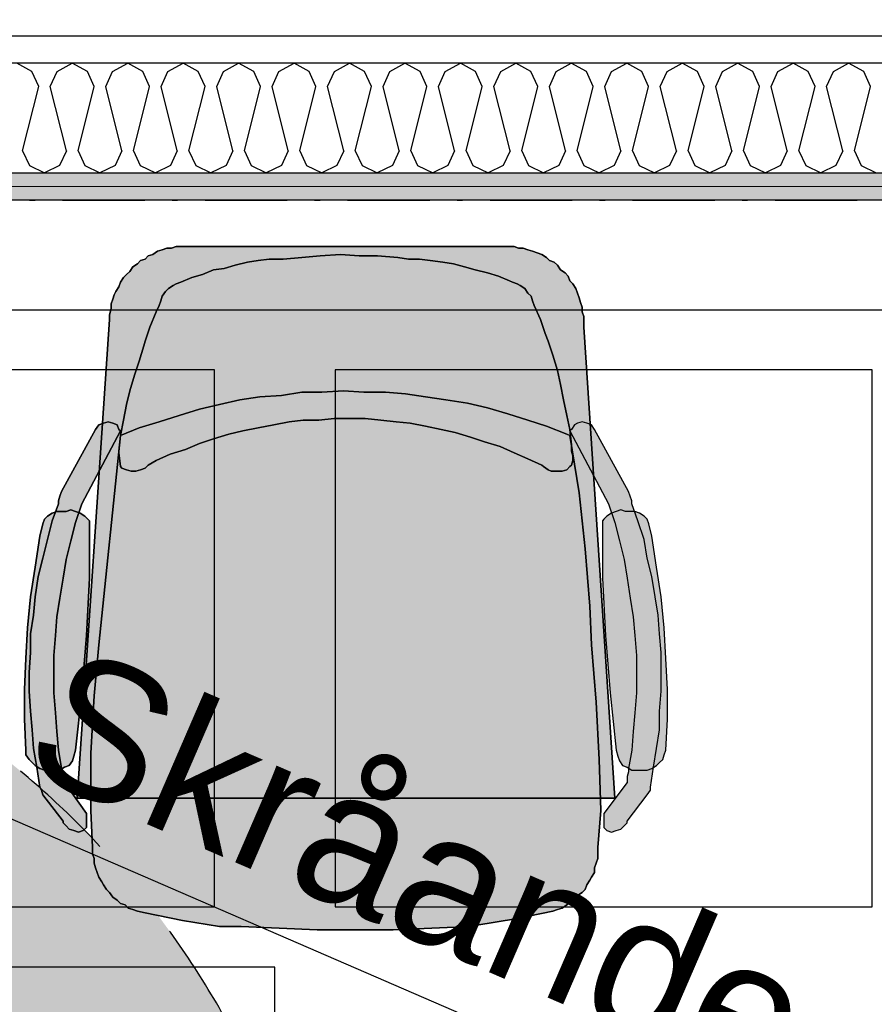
# Model space of a CAD drawing. Header units: millimetres. Extents: x -173281 to 144469, y -85977 to 83288.
# Tile 140 of 256: x -63761 to -62981, y -40526 to -39627. Entities that reach past the tile are written whole.
import ezdxf
from ezdxf.enums import TextEntityAlignment as Align

# ---------------------------------------------------------------- set-up
doc = ezdxf.new("R2010")
doc.units = ezdxf.units.MM
doc.header["$LTSCALE"] = 0.5
doc.header["$MEASUREMENT"] = 0
for name, pattern in [('Over snittplan', [260, 150, -50, 10, -50]), ('PLINE', [0]), ('Stipling', [400, 200, -200])]:
    doc.linetypes.add(name, pattern=pattern)
for name, color, linetype in [('00 Møblering fra Hellevang Kontorsystermer AS(Nye konstruksjoner)', 7, 'Continuous'), ('242- Ikke-bærende innervegger (Skravur)(Nye konstruksjoner)', 7, 'Continuous'), ('242- Ikke-bærende innervegger(Nye konstruksjoner)', 7, 'Continuous'), ('255- Gulvoverflate(Nye konstruksjoner)', 7, 'Continuous'), ('256- Faste himlinger og overflatebehandling(Nye konstruksjoner)', 7, 'Continuous'), ('279- Annet fast inventar(Nye konstruksjoner)', 7, 'Continuous'), ('862- M___Nettoareal(Nye konstruksjoner)', 7, 'Continuous'), ('862- M___Nettoareal(Polylinje)(Nye konstruksjoner)', 7, 'Continuous'), ('862- M___Nettoareal(Tekst)(Nye konstruksjoner)', 7, 'Continuous')]:
    doc.layers.add(name, color=color, linetype=linetype)
doc.layers.add('236- Innvendig kledning og overflate(Nye konstruksjoner)', color=7, linetype='Continuous', lineweight=0)
doc.styles.add('GENERATED_STYLE_1', font='arial.ttf')
doc.linetypes.add('Lydfuge betonggolv', pattern='A,0,[5,A-2607.111 Plan 1. etasje1.Shx,S=3.968254,R=0,X=0,Y=-3.46945e-18],-600,0', length=600)
pattern_1 = [(180, (0, 0), (0, 86.60254), [0, -50]), (180, (-25, -43.3), (0, 86.60254), [0, -50])]

# ---------------------------------------------------------------- blocks, each defined once
blk = doc.blocks.new('Rektor_A-128_12', base_point=(-63439.81, -42454.06))
at = {"layer": '862- M___Nettoareal(Polylinje)(Nye konstruksjoner)', "linetype": 'PLINE', "flags": 128}
blk.add_lwpolyline([(-60435.66, -41799.43), (-60435.66, -39791.93), (-65073.16, -39791.93), (-65073.16, -43699.43), (-63428.16, -43699.43), (-63428.16, -41936.93), (-63278.16, -41936.93), (-63278.16, -43699.43), (-61485.66, -43699.43), (-61485.66, -41799.43)], close=True, dxfattribs=at)
at = {"layer": '862- M___Nettoareal(Tekst)(Nye konstruksjoner)', "style": 'GENERATED_STYLE_1'}
for tag, height, p in [('DUMMY_862', 150, (-63557.67, -41147.4)), ('ROOM_NAME', 150, (-63557.67, -41787.58)), ('DUMMY_861', 100, (-63714.81, -41387.34)), ('ROOM_NUMBER', 100, (-63714.81, -41776.15)), ('DUMMY_863', 100, (-63321.95, -41753.3))]:
    blk.add_attdef(tag, text='', height=height, rotation=90, dxfattribs=at).set_placement(p, align=Align.TOP_LEFT)
blk = doc.blocks.new('*X267')
at = {"layer": '242- Ikke-bærende innervegger (Skravur)(Nye konstruksjoner)', "linetype": 'PLINE'}
for p, q in [((-63749.82, -39674.64), (-63763.63, -39666.93)), ((-63743.65, -39688.18), (-63749.82, -39674.64)), ((-63733.03, -39688.18), (-63726.86, -39674.64)), ((-63726.86, -39674.64), (-63713.05, -39666.93)), ((-63699.23, -39674.64), (-63713.05, -39666.93)), ((-63693.07, -39688.18), (-63699.23, -39674.64)), ((-63682.44, -39688.18), (-63676.28, -39674.64)), ((-63676.28, -39674.64), (-63662.46, -39666.93)), ((-63648.65, -39674.64), (-63662.46, -39666.93)), ((-63642.48, -39688.18), (-63648.65, -39674.64)), ((-63631.85, -39688.18), (-63625.69, -39674.64)), ((-63625.69, -39674.64), (-63611.88, -39666.93)), ((-63598.06, -39674.64), (-63611.88, -39666.93)), ((-63591.9, -39688.18), (-63598.06, -39674.64)), ((-63581.27, -39688.18), (-63575.1, -39674.64)), ((-63575.1, -39674.64), (-63561.29, -39666.93)), ((-63547.47, -39674.64), (-63561.29, -39666.93)), ((-63541.31, -39688.18), (-63547.47, -39674.64)), ((-63530.68, -39688.18), (-63524.52, -39674.64)), ((-63524.52, -39674.64), (-63510.7, -39666.93)), ((-63496.89, -39674.64), (-63510.7, -39666.93)), ((-63490.72, -39688.18), (-63496.89, -39674.64)), ((-63480.1, -39688.18), (-63473.93, -39674.64)), ((-63473.93, -39674.64), (-63460.12, -39666.93)), ((-63446.3, -39674.64), (-63460.12, -39666.93)), ((-63440.14, -39688.18), (-63446.3, -39674.64)), ((-63429.51, -39688.18), (-63423.35, -39674.64)), ((-63423.35, -39674.64), (-63409.53, -39666.93)), ((-63395.72, -39674.64), (-63409.53, -39666.93)), ((-63389.55, -39688.18), (-63395.72, -39674.64)), ((-63378.92, -39688.18), (-63372.76, -39674.64)), ((-63372.76, -39674.64), (-63358.95, -39666.93)), ((-63345.13, -39674.64), (-63358.95, -39666.93)), ((-63338.97, -39688.18), (-63345.13, -39674.64)), ((-63328.34, -39688.18), (-63322.17, -39674.64)), ((-63322.17, -39674.64), (-63308.36, -39666.93)), ((-63294.54, -39674.64), (-63308.36, -39666.93)), ((-63288.38, -39688.18), (-63294.54, -39674.64)), ((-63277.75, -39688.18), (-63271.59, -39674.64)), ((-63271.59, -39674.64), (-63257.77, -39666.93)), ((-63243.96, -39674.64), (-63257.77, -39666.93)), ((-63237.79, -39688.18), (-63243.96, -39674.64)), ((-63227.17, -39688.18), (-63221, -39674.64)), ((-63221, -39674.64), (-63207.19, -39666.93)), ((-63193.37, -39674.64), (-63207.19, -39666.93)), ((-63187.21, -39688.18), (-63193.37, -39674.64)), ((-63176.58, -39688.18), (-63170.42, -39674.64)), ((-63170.42, -39674.64), (-63156.6, -39666.93)), ((-63142.79, -39674.64), (-63156.6, -39666.93)), ((-63136.62, -39688.18), (-63142.79, -39674.64)), ((-63125.99, -39688.18), (-63119.83, -39674.64)), ((-63119.83, -39674.64), (-63106.02, -39666.93)), ((-63092.2, -39674.64), (-63106.02, -39666.93)), ((-63086.04, -39688.18), (-63092.2, -39674.64)), ((-63075.41, -39688.18), (-63069.24, -39674.64)), ((-63069.24, -39674.64), (-63055.43, -39666.93)), ((-63041.61, -39674.64), (-63055.43, -39666.93)), ((-63035.45, -39688.18), (-63041.61, -39674.64)), ((-63024.82, -39688.18), (-63018.66, -39674.64)), ((-63018.66, -39674.64), (-63004.84, -39666.93)), ((-62991.03, -39674.64), (-63004.84, -39666.93)), ((-62984.86, -39688.18), (-62991.03, -39674.64)), ((-63758.32, -39746.84), (-63743.65, -39688.18)), ((-63718.36, -39746.84), (-63733.03, -39688.18)), ((-63707.73, -39746.84), (-63693.07, -39688.18)), ((-63667.78, -39746.84), (-63682.44, -39688.18)), ((-63657.15, -39746.84), (-63642.48, -39688.18)), ((-63617.19, -39746.84), (-63631.85, -39688.18)), ((-63606.56, -39746.84), (-63591.9, -39688.18)), ((-63566.6, -39746.84), (-63581.27, -39688.18)), ((-63555.98, -39746.84), (-63541.31, -39688.18)), ((-63516.02, -39746.84), (-63530.68, -39688.18)), ((-63505.39, -39746.84), (-63490.72, -39688.18)), ((-63465.43, -39746.84), (-63480.1, -39688.18)), ((-63454.8, -39746.84), (-63440.14, -39688.18)), ((-63414.85, -39746.84), (-63429.51, -39688.18)), ((-63404.22, -39746.84), (-63389.55, -39688.18)), ((-63364.26, -39746.84), (-63378.92, -39688.18)), ((-63353.63, -39746.84), (-63338.97, -39688.18)), ((-63313.67, -39746.84), (-63328.34, -39688.18)), ((-63303.05, -39746.84), (-63288.38, -39688.18)), ((-63263.09, -39746.84), (-63277.75, -39688.18)), ((-63252.46, -39746.84), (-63237.79, -39688.18)), ((-63212.5, -39746.84), (-63227.17, -39688.18)), ((-63201.87, -39746.84), (-63187.21, -39688.18)), ((-63161.92, -39746.84), (-63176.58, -39688.18)), ((-63151.29, -39746.84), (-63136.62, -39688.18)), ((-63111.33, -39746.84), (-63125.99, -39688.18)), ((-63100.7, -39746.84), (-63086.04, -39688.18)), ((-63060.74, -39746.84), (-63075.41, -39688.18)), ((-63050.12, -39746.84), (-63035.45, -39688.18)), ((-63010.16, -39746.84), (-63024.82, -39688.18)), ((-62999.53, -39746.84), (-62984.86, -39688.18)), ((-63758.32, -39746.84), (-63752.15, -39760.39)), ((-63718.36, -39746.84), (-63724.53, -39760.39)), ((-63707.73, -39746.84), (-63701.57, -39760.39)), ((-63667.78, -39746.84), (-63673.94, -39760.39)), ((-63657.15, -39746.84), (-63650.98, -39760.39)), ((-63617.19, -39746.84), (-63623.35, -39760.39)), ((-63606.56, -39746.84), (-63600.4, -39760.39)), ((-63566.6, -39746.84), (-63572.77, -39760.39)), ((-63555.98, -39746.84), (-63549.81, -39760.39)), ((-63516.02, -39746.84), (-63522.18, -39760.39)), ((-63505.39, -39746.84), (-63499.22, -39760.39)), ((-63465.43, -39746.84), (-63471.6, -39760.39)), ((-63454.8, -39746.84), (-63448.64, -39760.39)), ((-63414.85, -39746.84), (-63421.01, -39760.39)), ((-63404.22, -39746.84), (-63398.05, -39760.39)), ((-63364.26, -39746.84), (-63370.42, -39760.39)), ((-63353.63, -39746.84), (-63347.47, -39760.39)), ((-63313.67, -39746.84), (-63319.84, -39760.39)), ((-63303.05, -39746.84), (-63296.88, -39760.39)), ((-63263.09, -39746.84), (-63269.25, -39760.39)), ((-63252.46, -39746.84), (-63246.29, -39760.39)), ((-63212.5, -39746.84), (-63218.67, -39760.39)), ((-63201.87, -39746.84), (-63195.71, -39760.39)), ((-63161.92, -39746.84), (-63168.08, -39760.39)), ((-63151.29, -39746.84), (-63145.12, -39760.39)), ((-63111.33, -39746.84), (-63117.49, -39760.39)), ((-63100.7, -39746.84), (-63094.54, -39760.39)), ((-63060.74, -39746.84), (-63066.91, -39760.39)), ((-63050.12, -39746.84), (-63043.95, -39760.39)), ((-63010.16, -39746.84), (-63016.32, -39760.39)), ((-62999.53, -39746.84), (-62993.36, -39760.39)), ((-63752.15, -39760.39), (-63738.34, -39766.93)), ((-63724.53, -39760.39), (-63738.34, -39766.93)), ((-63701.57, -39760.39), (-63687.75, -39766.93)), ((-63673.94, -39760.39), (-63687.75, -39766.93)), ((-63650.98, -39760.39), (-63637.17, -39766.93)), ((-63623.35, -39760.39), (-63637.17, -39766.93)), ((-63600.4, -39760.39), (-63586.58, -39766.93)), ((-63572.77, -39760.39), (-63586.58, -39766.93)), ((-63549.81, -39760.39), (-63536, -39766.93)), ((-63522.18, -39760.39), (-63536, -39766.93)), ((-63499.22, -39760.39), (-63485.41, -39766.93)), ((-63471.6, -39760.39), (-63485.41, -39766.93)), ((-63448.64, -39760.39), (-63434.82, -39766.93)), ((-63421.01, -39760.39), (-63434.82, -39766.93)), ((-63398.05, -39760.39), (-63384.24, -39766.93)), ((-63370.42, -39760.39), (-63384.24, -39766.93)), ((-63347.47, -39760.39), (-63333.65, -39766.93)), ((-63319.84, -39760.39), (-63333.65, -39766.93)), ((-63296.88, -39760.39), (-63283.07, -39766.93)), ((-63269.25, -39760.39), (-63283.07, -39766.93)), ((-63246.29, -39760.39), (-63232.48, -39766.93)), ((-63218.67, -39760.39), (-63232.48, -39766.93)), ((-63195.71, -39760.39), (-63181.89, -39766.93)), ((-63168.08, -39760.39), (-63181.89, -39766.93)), ((-63145.12, -39760.39), (-63131.31, -39766.93)), ((-63117.49, -39760.39), (-63131.31, -39766.93)), ((-63094.54, -39760.39), (-63080.72, -39766.93)), ((-63066.91, -39760.39), (-63080.72, -39766.93)), ((-63043.95, -39760.39), (-63030.14, -39766.93)), ((-63016.32, -39760.39), (-63030.14, -39766.93)), ((-62993.36, -39760.39), (-62979.55, -39766.93))]:
    blk.add_line(p, q, dxfattribs=at)
blk = doc.blocks.new('Skilt handikap[228]', base_point=(-65073.16, -41726.93))
at = {"layer": '279- Annet fast inventar(Nye konstruksjoner)', "linetype": 'Continuous'}
blk.add_hatch(color=256, dxfattribs=at).paths.add_polyline_path([(-63473.16, -40926.93, 1), (-65073.16, -40926.93, 1)])
at = {"layer": '279- Annet fast inventar(Nye konstruksjoner)', "linetype": 'Stipling', "flags": 128}
blk.add_lwpolyline([(-63473.16, -40926.93, 1), (-65073.16, -40926.93, 1)], format="xyb", close=True, dxfattribs=at)

msp = doc.modelspace()

# ---------------------------------------------------------------- hatches: boundary and pattern name
at = {"layer": '00 Møblering fra Hellevang Kontorsystermer AS(Nye konstruksjoner)', "linetype": 'Continuous'}
for points in [[(-63708.66, -40337.56), (-63218.16, -40337.56), (-63246.43, -39907.9), (-63246.43, -39906.48), (-63246.43, -39902.24), (-63246.43, -39898), (-63247.84, -39893.76), (-63247.84, -39889.52), (-63249.25, -39885.28), (-63250.67, -39881.04), (-63252.08, -39876.8), (-63253.49, -39872.56), (-63256.32, -39868.32), (-63259.15, -39865.49), (-63260.56, -39861.25), (-63263.39, -39858.43), (-63267.63, -39855.6), (-63270.46, -39851.36), (-63273.28, -39848.53), (-63277.52, -39847.12), (-63280.35, -39844.29), (-63284.59, -39841.47), (-63288.83, -39840.05), (-63293.07, -39838.64), (-63297.31, -39837.22), (-63301.55, -39835.81), (-63305.79, -39835.81), (-63310.03, -39834.4), (-63314.27, -39834.4), (-63608.3, -39834.4), (-63613.96, -39834.4), (-63618.2, -39834.4), (-63622.44, -39835.81), (-63626.68, -39835.81), (-63630.92, -39837.22), (-63635.16, -39838.64), (-63639.4, -39841.47), (-63643.64, -39842.88), (-63646.47, -39845.71), (-63650.71, -39847.12), (-63653.53, -39849.95), (-63657.77, -39852.77), (-63660.6, -39857.01), (-63663.43, -39859.84), (-63666.25, -39862.67), (-63669.08, -39866.91), (-63670.49, -39871.15), (-63673.32, -39875.39), (-63674.74, -39878.22), (-63676.15, -39882.46), (-63677.56, -39886.7), (-63677.56, -39890.94), (-63678.98, -39896.59), (-63678.98, -39900.83)], [(-63670.49, -40020.98), (-63670.49, -40022.39), (-63669.08, -40035.11), (-63667.67, -40036.52), (-63663.43, -40037.94), (-63659.19, -40039.35), (-63654.95, -40039.35), (-63650.71, -40037.94), (-63646.47, -40036.52), (-63643.64, -40033.7), (-63636.57, -40029.46), (-63623.85, -40023.8), (-63609.72, -40019.56), (-63596.99, -40013.91), (-63584.27, -40009.67), (-63570.14, -40005.43), (-63557.42, -40002.6), (-63543.28, -39999.77), (-63529.15, -39996.95), (-63515.01, -39994.12), (-63502.29, -39992.71), (-63488.16, -39992.71), (-63474.02, -39991.29), (-63459.89, -39991.29), (-63445.75, -39991.29), (-63431.62, -39992.71), (-63417.48, -39994.12), (-63404.76, -39995.53), (-63390.63, -39998.36), (-63376.49, -40001.19), (-63363.77, -40004.01), (-63349.64, -40008.25), (-63336.92, -40012.49), (-63322.78, -40016.74), (-63310.03, -40022.39), (-63297.31, -40028.04), (-63284.59, -40033.7), (-63283.18, -40035.11), (-63278.94, -40037.94), (-63276.11, -40039.35), (-63270.46, -40039.35), (-63266.21, -40039.35), (-63261.97, -40037.94), (-63259.15, -40035.11), (-63257.73, -40033.7), (-63256.32, -40029.46), (-63256.32, -40025.22), (-63257.73, -40020.98), (-63257.73, -40015.32), (-63259.15, -40001.19), (-63261.97, -39988.47), (-63264.8, -39974.33), (-63267.63, -39960.2), (-63270.46, -39947.48), (-63274.7, -39933.34), (-63278.94, -39920.62), (-63281.76, -39913.55), (-63286, -39900.83), (-63291.66, -39888.11), (-63293.07, -39883.87), (-63294.48, -39879.63), (-63297.31, -39876.8), (-63300.14, -39872.56), (-63304.38, -39869.73), (-63307.21, -39868.32), (-63311.45, -39866.91), (-63314.27, -39865.49), (-63324.2, -39861.25), (-63334.09, -39858.43), (-63345.4, -39855.6), (-63355.29, -39852.77), (-63365.19, -39849.95), (-63375.08, -39848.53), (-63386.39, -39847.12), (-63396.28, -39845.71), (-63406.18, -39845.71), (-63416.07, -39844.29), (-63434.45, -39842.88), (-63451.41, -39842.88), (-63468.37, -39841.47), (-63486.74, -39842.88), (-63503.71, -39844.29), (-63520.67, -39845.71), (-63522.08, -39845.71), (-63533.39, -39845.71), (-63543.28, -39847.12), (-63553.18, -39848.53), (-63564.48, -39851.36), (-63574.38, -39854.19), (-63584.27, -39855.6), (-63594.17, -39859.84), (-63604.06, -39862.67), (-63613.96, -39866.91), (-63618.2, -39868.32), (-63621.02, -39869.73), (-63625.26, -39872.56), (-63628.09, -39875.39), (-63630.92, -39879.63), (-63632.33, -39883.87), (-63633.74, -39888.11), (-63636.57, -39893.76), (-63642.23, -39907.9), (-63646.47, -39920.62), (-63647.88, -39924.86), (-63652.12, -39938.99), (-63656.36, -39951.72), (-63660.6, -39965.85), (-63663.43, -39978.57), (-63666.25, -39992.71), (-63669.08, -40006.84)], [(-63669.08, -40006.84), (-63688.87, -40197.63), (-63693.11, -40244.28), (-63695.94, -40296.57), (-63695.94, -40348.87), (-63694.52, -40382.8), (-63694.52, -40384.21), (-63694.52, -40388.45), (-63693.11, -40392.69), (-63693.11, -40396.93), (-63691.7, -40401.17), (-63690.28, -40405.41), (-63688.87, -40409.65), (-63686.04, -40413.89), (-63684.63, -40416.72), (-63681.8, -40420.96), (-63678.98, -40423.79), (-63676.15, -40428.03), (-63671.91, -40430.85), (-63669.08, -40433.68), (-63664.84, -40435.09), (-63662.01, -40437.92), (-63657.77, -40439.33), (-63653.53, -40440.75), (-63646.47, -40442.16), (-63612.54, -40449.23), (-63578.62, -40454.88), (-63558.83, -40454.88), (-63489.57, -40457.71), (-63420.31, -40457.71), (-63349.64, -40454.88), (-63343.98, -40453.47), (-63308.62, -40447.81), (-63274.7, -40440.75), (-63270.46, -40439.33), (-63266.21, -40437.92), (-63261.97, -40435.09), (-63257.73, -40432.27), (-63254.91, -40430.85), (-63252.08, -40426.61), (-63247.84, -40423.79), (-63245.01, -40420.96), (-63243.6, -40416.72), (-63240.77, -40412.48), (-63239.36, -40409.65), (-63236.53, -40405.41), (-63236.53, -40401.17), (-63235.12, -40396.93), (-63233.7, -40392.69), (-63233.7, -40387.04), (-63233.7, -40382.8), (-63230.88, -40348.87), (-63232.29, -40302.23), (-63235.12, -40249.93), (-63239.36, -40197.63), (-63240.77, -40162.32), (-63245.01, -40110.02), (-63250.67, -40059.14), (-63259.15, -40006.84), (-63261.97, -40005.43), (-63280.35, -39998.36), (-63297.31, -39992.71), (-63315.69, -39987.05), (-63334.09, -39981.4), (-63352.46, -39977.16), (-63372.25, -39974.33), (-63390.63, -39971.5), (-63409, -39968.68), (-63427.38, -39967.26), (-63447.17, -39967.26), (-63465.54, -39965.85), (-63485.33, -39967.26), (-63503.71, -39967.26), (-63522.08, -39970.09), (-63541.87, -39971.5), (-63560.24, -39974.33), (-63578.62, -39978.57), (-63596.99, -39982.81), (-63615.37, -39988.47), (-63633.74, -39994.12), (-63652.12, -39999.77)], [(-63700.18, -40364.42), (-63700.18, -40351.7), (-63719.97, -40323.43), (-63721.38, -40317.78), (-63722.79, -40313.54), (-63722.79, -40310.71), (-63725.62, -40293.75), (-63727.03, -40276.79), (-63728.45, -40259.82), (-63729.86, -40241.45), (-63729.86, -40224.49), (-63729.86, -40207.53), (-63728.45, -40189.15), (-63727.03, -40172.22), (-63724.21, -40155.26), (-63721.38, -40136.88), (-63718.55, -40119.92), (-63714.31, -40102.96), (-63710.07, -40086), (-63704.42, -40069.03), (-63669.08, -40002.6), (-63670.49, -40001.19), (-63671.91, -39996.95), (-63676.15, -39995.53), (-63680.39, -39994.12), (-63684.63, -39995.53), (-63688.87, -39996.95), (-63691.7, -40001.19), (-63722.79, -40057.73), (-63724.21, -40061.97), (-63725.62, -40066.21), (-63725.62, -40069.03), (-63731.27, -40084.58), (-63735.51, -40101.54), (-63739.75, -40118.51), (-63743.99, -40135.47), (-63746.82, -40153.84), (-63748.24, -40170.8), (-63751.06, -40187.74), (-63751.06, -40204.7), (-63752.48, -40223.07), (-63752.48, -40240.03), (-63751.06, -40258.41), (-63749.65, -40275.37), (-63748.24, -40292.33), (-63745.41, -40309.29), (-63742.58, -40327.67), (-63741.17, -40330.5), (-63739.75, -40334.74), (-63721.38, -40358.77), (-63721.38, -40360.18), (-63718.55, -40363.01), (-63715.73, -40365.83), (-63711.49, -40367.25), (-63707.24, -40368.66), (-63703, -40367.25)], [(-63228.05, -40364.42), (-63225.22, -40367.25), (-63220.98, -40368.66), (-63216.74, -40367.25), (-63212.5, -40365.83), (-63209.68, -40363.01), (-63206.85, -40360.18), (-63206.85, -40358.77), (-63188.47, -40334.74), (-63185.65, -40330.5), (-63185.65, -40327.67), (-63182.82, -40309.29), (-63179.99, -40292.33), (-63177.17, -40275.37), (-63177.17, -40258.41), (-63175.75, -40240.03), (-63175.75, -40223.07), (-63175.75, -40204.7), (-63177.17, -40187.74), (-63178.58, -40170.8), (-63181.41, -40153.84), (-63184.23, -40135.47), (-63188.47, -40118.51), (-63191.3, -40101.54), (-63196.95, -40084.58), (-63202.61, -40069.03), (-63202.61, -40066.21), (-63204.02, -40061.97), (-63205.44, -40057.73), (-63236.53, -40001.19), (-63239.36, -39996.95), (-63243.6, -39995.53), (-63247.84, -39994.12), (-63252.08, -39995.53), (-63254.91, -39996.95), (-63257.73, -40001.19), (-63259.15, -40002.6), (-63223.81, -40069.03), (-63218.16, -40086), (-63213.92, -40102.96), (-63209.68, -40119.92), (-63206.85, -40136.88), (-63204.02, -40155.26), (-63201.2, -40172.22), (-63199.78, -40189.15), (-63198.37, -40207.53), (-63198.37, -40224.49), (-63198.37, -40241.45), (-63199.78, -40259.82), (-63201.2, -40276.79), (-63202.61, -40293.75), (-63205.44, -40310.71), (-63205.44, -40313.54), (-63206.85, -40317.78), (-63206.85, -40323.43), (-63228.05, -40351.7)], [(-63697.35, -40084.58), (-63698.76, -40083.17), (-63701.59, -40080.34), (-63705.83, -40077.51), (-63710.07, -40076.1), (-63714.31, -40074.69), (-63718.55, -40076.1), (-63722.79, -40076.1), (-63727.03, -40076.1), (-63731.27, -40077.51), (-63735.51, -40080.34), (-63738.34, -40083.17), (-63739.75, -40087.41), (-63742.58, -40098.72), (-63746.82, -40126.99), (-63751.06, -40153.84), (-63753.89, -40182.11), (-63755.3, -40210.35), (-63756.72, -40238.62), (-63756.72, -40265.48), (-63755.3, -40293.75), (-63755.3, -40297.99), (-63752.48, -40302.23), (-63749.65, -40305.05), (-63746.82, -40307.88), (-63742.58, -40310.71), (-63738.34, -40312.12), (-63734.1, -40312.12), (-63732.69, -40312.12), (-63728.45, -40312.12), (-63724.21, -40312.12), (-63719.97, -40309.29), (-63715.73, -40307.88), (-63712.9, -40303.64), (-63711.49, -40299.4), (-63710.07, -40293.75), (-63704.42, -40241.45), (-63700.18, -40189.15), (-63697.35, -40136.88)], [(-63229.46, -40084.58), (-63229.46, -40136.88), (-63226.64, -40189.15), (-63222.4, -40241.45), (-63216.74, -40293.75), (-63215.33, -40299.4), (-63213.92, -40303.64), (-63211.09, -40307.88), (-63206.85, -40309.29), (-63202.61, -40312.12), (-63198.37, -40312.12), (-63194.13, -40312.12), (-63192.71, -40312.12), (-63188.47, -40312.12), (-63184.23, -40310.71), (-63179.99, -40307.88), (-63177.17, -40305.05), (-63174.34, -40302.23), (-63172.93, -40297.99), (-63171.51, -40293.75), (-63170.1, -40265.48), (-63170.1, -40238.62), (-63171.51, -40210.35), (-63172.93, -40182.11), (-63175.75, -40153.84), (-63179.99, -40126.99), (-63184.23, -40098.72), (-63187.06, -40087.41), (-63188.47, -40083.17), (-63191.3, -40080.34), (-63195.54, -40077.51), (-63199.78, -40076.1), (-63204.02, -40076.1), (-63208.26, -40076.1), (-63212.5, -40074.69), (-63216.74, -40076.1), (-63220.98, -40077.51), (-63225.22, -40080.34), (-63228.05, -40083.17)]]:
    msp.add_hatch(color=256, dxfattribs=at).paths.add_polyline_path(points)
at = {"layer": '242- Ikke-bærende innervegger (Skravur)(Nye konstruksjoner)', "linetype": 'Continuous'}
h = msp.add_hatch(dxfattribs=at)
h.set_pattern_fill('Gips', color=256, style=0, pattern_type=2)
h.set_pattern_definition(pattern_1)
h.paths.add_polyline_path([(-65198.16, -39766.93), (-65198.16, -39779.43), (-60323.16, -39779.43), (-60323.16, -39766.93)])
h = msp.add_hatch(dxfattribs=at)
h.set_pattern_fill('Gips', color=256, style=0, pattern_type=2)
h.set_pattern_definition(pattern_1)
h.paths.add_polyline_path([(-65210.66, -39791.93), (-60323.16, -39791.93), (-60323.16, -39779.43), (-65210.66, -39779.43)])

# ---------------------------------------------------------------- linework, layer by layer
at = {"layer": '00 Møblering fra Hellevang Kontorsystermer AS(Nye konstruksjoner)', "linetype": 'PLINE', "flags": 128}
for points in [[(-63708.66, -40337.56), (-63218.16, -40337.56), (-63246.43, -39907.9), (-63246.43, -39906.48), (-63246.43, -39902.24), (-63246.43, -39898), (-63247.84, -39893.76), (-63247.84, -39889.52), (-63249.25, -39885.28), (-63250.67, -39881.04), (-63252.08, -39876.8), (-63253.49, -39872.56), (-63256.32, -39868.32), (-63259.15, -39865.49), (-63260.56, -39861.25), (-63263.39, -39858.43), (-63267.63, -39855.6), (-63270.46, -39851.36), (-63273.28, -39848.53), (-63277.52, -39847.12), (-63280.35, -39844.29), (-63284.59, -39841.47), (-63288.83, -39840.05), (-63293.07, -39838.64), (-63297.31, -39837.22), (-63301.55, -39835.81), (-63305.79, -39835.81), (-63310.03, -39834.4), (-63314.27, -39834.4), (-63608.3, -39834.4), (-63613.96, -39834.4), (-63618.2, -39834.4), (-63622.44, -39835.81), (-63626.68, -39835.81), (-63630.92, -39837.22), (-63635.16, -39838.64), (-63639.4, -39841.47), (-63643.64, -39842.88), (-63646.47, -39845.71), (-63650.71, -39847.12), (-63653.53, -39849.95), (-63657.77, -39852.77), (-63660.6, -39857.01), (-63663.43, -39859.84), (-63666.25, -39862.67), (-63669.08, -39866.91), (-63670.49, -39871.15), (-63673.32, -39875.39), (-63674.74, -39878.22), (-63676.15, -39882.46), (-63677.56, -39886.7), (-63677.56, -39890.94), (-63678.98, -39896.59), (-63678.98, -39900.83)], [(-63670.49, -40020.98), (-63670.49, -40022.39), (-63669.08, -40035.11), (-63667.67, -40036.52), (-63663.43, -40037.94), (-63659.19, -40039.35), (-63654.95, -40039.35), (-63650.71, -40037.94), (-63646.47, -40036.52), (-63643.64, -40033.7), (-63636.57, -40029.46), (-63623.85, -40023.8), (-63609.72, -40019.56), (-63596.99, -40013.91), (-63584.27, -40009.67), (-63570.14, -40005.43), (-63557.42, -40002.6), (-63543.28, -39999.77), (-63529.15, -39996.95), (-63515.01, -39994.12), (-63502.29, -39992.71), (-63488.16, -39992.71), (-63474.02, -39991.29), (-63459.89, -39991.29), (-63445.75, -39991.29), (-63431.62, -39992.71), (-63417.48, -39994.12), (-63404.76, -39995.53), (-63390.63, -39998.36), (-63376.49, -40001.19), (-63363.77, -40004.01), (-63349.64, -40008.25), (-63336.92, -40012.49), (-63322.78, -40016.74), (-63310.03, -40022.39), (-63297.31, -40028.04), (-63284.59, -40033.7), (-63283.18, -40035.11), (-63278.94, -40037.94), (-63276.11, -40039.35), (-63270.46, -40039.35), (-63266.21, -40039.35), (-63261.97, -40037.94), (-63259.15, -40035.11), (-63257.73, -40033.7), (-63256.32, -40029.46), (-63256.32, -40025.22), (-63257.73, -40020.98), (-63257.73, -40015.32), (-63259.15, -40001.19), (-63261.97, -39988.47), (-63264.8, -39974.33), (-63267.63, -39960.2), (-63270.46, -39947.48), (-63274.7, -39933.34), (-63278.94, -39920.62), (-63281.76, -39913.55), (-63286, -39900.83), (-63291.66, -39888.11), (-63293.07, -39883.87), (-63294.48, -39879.63), (-63297.31, -39876.8), (-63300.14, -39872.56), (-63304.38, -39869.73), (-63307.21, -39868.32), (-63311.45, -39866.91), (-63314.27, -39865.49), (-63324.2, -39861.25), (-63334.09, -39858.43), (-63345.4, -39855.6), (-63355.29, -39852.77), (-63365.19, -39849.95), (-63375.08, -39848.53), (-63386.39, -39847.12), (-63396.28, -39845.71), (-63406.18, -39845.71), (-63416.07, -39844.29), (-63434.45, -39842.88), (-63451.41, -39842.88), (-63468.37, -39841.47), (-63486.74, -39842.88), (-63503.71, -39844.29), (-63520.67, -39845.71), (-63522.08, -39845.71), (-63533.39, -39845.71), (-63543.28, -39847.12), (-63553.18, -39848.53), (-63564.48, -39851.36), (-63574.38, -39854.19), (-63584.27, -39855.6), (-63594.17, -39859.84), (-63604.06, -39862.67), (-63613.96, -39866.91), (-63618.2, -39868.32), (-63621.02, -39869.73), (-63625.26, -39872.56), (-63628.09, -39875.39), (-63630.92, -39879.63), (-63632.33, -39883.87), (-63633.74, -39888.11), (-63636.57, -39893.76), (-63642.23, -39907.9), (-63646.47, -39920.62), (-63647.88, -39924.86), (-63652.12, -39938.99), (-63656.36, -39951.72), (-63660.6, -39965.85), (-63663.43, -39978.57), (-63666.25, -39992.71), (-63669.08, -40006.84)], [(-63669.08, -40006.84), (-63688.87, -40197.63), (-63693.11, -40244.28), (-63695.94, -40296.57), (-63695.94, -40348.87), (-63694.52, -40382.8), (-63694.52, -40384.21), (-63694.52, -40388.45), (-63693.11, -40392.69), (-63693.11, -40396.93), (-63691.7, -40401.17), (-63690.28, -40405.41), (-63688.87, -40409.65), (-63686.04, -40413.89), (-63684.63, -40416.72), (-63681.8, -40420.96), (-63678.98, -40423.79), (-63676.15, -40428.03), (-63671.91, -40430.85), (-63669.08, -40433.68), (-63664.84, -40435.09), (-63662.01, -40437.92), (-63657.77, -40439.33), (-63653.53, -40440.75), (-63646.47, -40442.16), (-63612.54, -40449.23), (-63578.62, -40454.88), (-63558.83, -40454.88), (-63489.57, -40457.71), (-63420.31, -40457.71), (-63349.64, -40454.88), (-63343.98, -40453.47), (-63308.62, -40447.81), (-63274.7, -40440.75), (-63270.46, -40439.33), (-63266.21, -40437.92), (-63261.97, -40435.09), (-63257.73, -40432.27), (-63254.91, -40430.85), (-63252.08, -40426.61), (-63247.84, -40423.79), (-63245.01, -40420.96), (-63243.6, -40416.72), (-63240.77, -40412.48), (-63239.36, -40409.65), (-63236.53, -40405.41), (-63236.53, -40401.17), (-63235.12, -40396.93), (-63233.7, -40392.69), (-63233.7, -40387.04), (-63233.7, -40382.8), (-63230.88, -40348.87), (-63232.29, -40302.23), (-63235.12, -40249.93), (-63239.36, -40197.63), (-63240.77, -40162.32), (-63245.01, -40110.02), (-63250.67, -40059.14), (-63259.15, -40006.84), (-63261.97, -40005.43), (-63280.35, -39998.36), (-63297.31, -39992.71), (-63315.69, -39987.05), (-63334.09, -39981.4), (-63352.46, -39977.16), (-63372.25, -39974.33), (-63390.63, -39971.5), (-63409, -39968.68), (-63427.38, -39967.26), (-63447.17, -39967.26), (-63465.54, -39965.85), (-63485.33, -39967.26), (-63503.71, -39967.26), (-63522.08, -39970.09), (-63541.87, -39971.5), (-63560.24, -39974.33), (-63578.62, -39978.57), (-63596.99, -39982.81), (-63615.37, -39988.47), (-63633.74, -39994.12), (-63652.12, -39999.77)], [(-63700.18, -40364.42), (-63700.18, -40351.7), (-63719.97, -40323.43), (-63721.38, -40317.78), (-63722.79, -40313.54), (-63722.79, -40310.71), (-63725.62, -40293.75), (-63727.03, -40276.79), (-63728.45, -40259.82), (-63729.86, -40241.45), (-63729.86, -40224.49), (-63729.86, -40207.53), (-63728.45, -40189.15), (-63727.03, -40172.22), (-63724.21, -40155.26), (-63721.38, -40136.88), (-63718.55, -40119.92), (-63714.31, -40102.96), (-63710.07, -40086), (-63704.42, -40069.03), (-63669.08, -40002.6), (-63670.49, -40001.19), (-63671.91, -39996.95), (-63676.15, -39995.53), (-63680.39, -39994.12), (-63684.63, -39995.53), (-63688.87, -39996.95), (-63691.7, -40001.19), (-63722.79, -40057.73), (-63724.21, -40061.97), (-63725.62, -40066.21), (-63725.62, -40069.03), (-63731.27, -40084.58), (-63735.51, -40101.54), (-63739.75, -40118.51), (-63743.99, -40135.47), (-63746.82, -40153.84), (-63748.24, -40170.8), (-63751.06, -40187.74), (-63751.06, -40204.7), (-63752.48, -40223.07), (-63752.48, -40240.03), (-63751.06, -40258.41), (-63749.65, -40275.37), (-63748.24, -40292.33), (-63745.41, -40309.29), (-63742.58, -40327.67), (-63741.17, -40330.5), (-63739.75, -40334.74), (-63721.38, -40358.77), (-63721.38, -40360.18), (-63718.55, -40363.01), (-63715.73, -40365.83), (-63711.49, -40367.25), (-63707.24, -40368.66), (-63703, -40367.25)], [(-63228.05, -40364.42), (-63225.22, -40367.25), (-63220.98, -40368.66), (-63216.74, -40367.25), (-63212.5, -40365.83), (-63209.68, -40363.01), (-63206.85, -40360.18), (-63206.85, -40358.77), (-63188.47, -40334.74), (-63185.65, -40330.5), (-63185.65, -40327.67), (-63182.82, -40309.29), (-63179.99, -40292.33), (-63177.17, -40275.37), (-63177.17, -40258.41), (-63175.75, -40240.03), (-63175.75, -40223.07), (-63175.75, -40204.7), (-63177.17, -40187.74), (-63178.58, -40170.8), (-63181.41, -40153.84), (-63184.23, -40135.47), (-63188.47, -40118.51), (-63191.3, -40101.54), (-63196.95, -40084.58), (-63202.61, -40069.03), (-63202.61, -40066.21), (-63204.02, -40061.97), (-63205.44, -40057.73), (-63236.53, -40001.19), (-63239.36, -39996.95), (-63243.6, -39995.53), (-63247.84, -39994.12), (-63252.08, -39995.53), (-63254.91, -39996.95), (-63257.73, -40001.19), (-63259.15, -40002.6), (-63223.81, -40069.03), (-63218.16, -40086), (-63213.92, -40102.96), (-63209.68, -40119.92), (-63206.85, -40136.88), (-63204.02, -40155.26), (-63201.2, -40172.22), (-63199.78, -40189.15), (-63198.37, -40207.53), (-63198.37, -40224.49), (-63198.37, -40241.45), (-63199.78, -40259.82), (-63201.2, -40276.79), (-63202.61, -40293.75), (-63205.44, -40310.71), (-63205.44, -40313.54), (-63206.85, -40317.78), (-63206.85, -40323.43), (-63228.05, -40351.7)], [(-63697.35, -40084.58), (-63698.76, -40083.17), (-63701.59, -40080.34), (-63705.83, -40077.51), (-63710.07, -40076.1), (-63714.31, -40074.69), (-63718.55, -40076.1), (-63722.79, -40076.1), (-63727.03, -40076.1), (-63731.27, -40077.51), (-63735.51, -40080.34), (-63738.34, -40083.17), (-63739.75, -40087.41), (-63742.58, -40098.72), (-63746.82, -40126.99), (-63751.06, -40153.84), (-63753.89, -40182.11), (-63755.3, -40210.35), (-63756.72, -40238.62), (-63756.72, -40265.48), (-63755.3, -40293.75), (-63755.3, -40297.99), (-63752.48, -40302.23), (-63749.65, -40305.05), (-63746.82, -40307.88), (-63742.58, -40310.71), (-63738.34, -40312.12), (-63734.1, -40312.12), (-63732.69, -40312.12), (-63728.45, -40312.12), (-63724.21, -40312.12), (-63719.97, -40309.29), (-63715.73, -40307.88), (-63712.9, -40303.64), (-63711.49, -40299.4), (-63710.07, -40293.75), (-63704.42, -40241.45), (-63700.18, -40189.15), (-63697.35, -40136.88)], [(-63229.46, -40084.58), (-63229.46, -40136.88), (-63226.64, -40189.15), (-63222.4, -40241.45), (-63216.74, -40293.75), (-63215.33, -40299.4), (-63213.92, -40303.64), (-63211.09, -40307.88), (-63206.85, -40309.29), (-63202.61, -40312.12), (-63198.37, -40312.12), (-63194.13, -40312.12), (-63192.71, -40312.12), (-63188.47, -40312.12), (-63184.23, -40310.71), (-63179.99, -40307.88), (-63177.17, -40305.05), (-63174.34, -40302.23), (-63172.93, -40297.99), (-63171.51, -40293.75), (-63170.1, -40265.48), (-63170.1, -40238.62), (-63171.51, -40210.35), (-63172.93, -40182.11), (-63175.75, -40153.84), (-63179.99, -40126.99), (-63184.23, -40098.72), (-63187.06, -40087.41), (-63188.47, -40083.17), (-63191.3, -40080.34), (-63195.54, -40077.51), (-63199.78, -40076.1), (-63204.02, -40076.1), (-63208.26, -40076.1), (-63212.5, -40074.69), (-63216.74, -40076.1), (-63220.98, -40077.51), (-63225.22, -40080.34), (-63228.05, -40083.17)]]:
    msp.add_lwpolyline(points, close=True, dxfattribs=at)
at = {"layer": '00 Møblering fra Hellevang Kontorsystermer AS(Nye konstruksjoner)', "linetype": 'PLINE'}
for points in [[(-63708.66, -40337.56), (-63678.98, -39900.83), (-63678.98, -39896.59), (-63677.56, -39890.94), (-63677.56, -39886.7), (-63676.15, -39882.46), (-63674.74, -39878.22), (-63673.32, -39875.39), (-63670.49, -39871.15), (-63669.08, -39866.91), (-63666.25, -39862.67), (-63663.43, -39859.84), (-63660.6, -39857.01), (-63657.77, -39852.77), (-63653.53, -39849.95), (-63650.71, -39847.12), (-63646.47, -39845.71), (-63643.64, -39842.88), (-63639.4, -39841.47), (-63635.16, -39838.64), (-63630.92, -39837.22), (-63626.68, -39835.81), (-63622.44, -39835.81), (-63618.2, -39834.4), (-63613.96, -39834.4), (-63608.3, -39834.4), (-63314.27, -39834.4), (-63310.03, -39834.4), (-63305.79, -39835.81), (-63301.55, -39835.81), (-63297.31, -39837.22), (-63293.07, -39838.64), (-63288.83, -39840.05), (-63284.59, -39841.47), (-63280.35, -39844.29), (-63277.52, -39847.12), (-63273.28, -39848.53), (-63270.46, -39851.36), (-63267.63, -39855.6), (-63263.39, -39858.43), (-63260.56, -39861.25), (-63259.15, -39865.49), (-63256.32, -39868.32), (-63253.49, -39872.56), (-63252.08, -39876.8), (-63250.67, -39881.04), (-63249.25, -39885.28), (-63247.84, -39889.52), (-63247.84, -39893.76), (-63246.43, -39898), (-63246.43, -39902.24), (-63246.43, -39906.48), (-63246.43, -39907.9), (-63218.16, -40337.56)], [(-63670.49, -40020.98), (-63669.08, -40006.84), (-63666.25, -39992.71), (-63663.43, -39978.57), (-63660.6, -39965.85), (-63656.36, -39951.72), (-63652.12, -39938.99), (-63647.88, -39924.86), (-63646.47, -39920.62), (-63642.23, -39907.9), (-63636.57, -39893.76), (-63633.74, -39888.11), (-63632.33, -39883.87), (-63630.92, -39879.63), (-63628.09, -39875.39), (-63625.26, -39872.56), (-63621.02, -39869.73), (-63618.2, -39868.32), (-63613.96, -39866.91), (-63604.06, -39862.67), (-63594.17, -39859.84), (-63584.27, -39855.6), (-63574.38, -39854.19), (-63564.48, -39851.36), (-63553.18, -39848.53), (-63543.28, -39847.12), (-63533.39, -39845.71), (-63522.08, -39845.71), (-63520.67, -39845.71), (-63503.71, -39844.29), (-63486.74, -39842.88), (-63468.37, -39841.47), (-63451.41, -39842.88), (-63434.45, -39842.88), (-63416.07, -39844.29), (-63406.18, -39845.71), (-63396.28, -39845.71), (-63386.39, -39847.12), (-63375.08, -39848.53), (-63365.19, -39849.95), (-63355.29, -39852.77), (-63345.4, -39855.6), (-63334.09, -39858.43), (-63324.2, -39861.25), (-63314.27, -39865.49), (-63311.45, -39866.91), (-63307.21, -39868.32), (-63304.38, -39869.73), (-63300.14, -39872.56), (-63297.31, -39876.8), (-63294.48, -39879.63), (-63293.07, -39883.87), (-63291.66, -39888.11), (-63286, -39900.83), (-63281.76, -39913.55), (-63278.94, -39920.62), (-63274.7, -39933.34), (-63270.46, -39947.48), (-63267.63, -39960.2), (-63264.8, -39974.33), (-63261.97, -39988.47), (-63259.15, -40001.19), (-63257.73, -40015.32), (-63257.73, -40020.98), (-63256.32, -40025.22), (-63256.32, -40029.46), (-63257.73, -40033.7), (-63259.15, -40035.11), (-63261.97, -40037.94), (-63266.21, -40039.35), (-63270.46, -40039.35), (-63276.11, -40039.35), (-63278.94, -40037.94), (-63283.18, -40035.11), (-63284.59, -40033.7), (-63297.31, -40028.04), (-63310.03, -40022.39), (-63322.78, -40016.74), (-63336.92, -40012.49), (-63349.64, -40008.25), (-63363.77, -40004.01), (-63376.49, -40001.19), (-63390.63, -39998.36), (-63404.76, -39995.53), (-63417.48, -39994.12), (-63431.62, -39992.71), (-63445.75, -39991.29), (-63459.89, -39991.29), (-63474.02, -39991.29), (-63488.16, -39992.71), (-63502.29, -39992.71), (-63515.01, -39994.12), (-63529.15, -39996.95), (-63543.28, -39999.77), (-63557.42, -40002.6), (-63570.14, -40005.43), (-63584.27, -40009.67), (-63596.99, -40013.91), (-63609.72, -40019.56), (-63623.85, -40023.8), (-63636.57, -40029.46), (-63643.64, -40033.7), (-63646.47, -40036.52), (-63650.71, -40037.94), (-63654.95, -40039.35), (-63659.19, -40039.35), (-63663.43, -40037.94), (-63667.67, -40036.52), (-63669.08, -40035.11), (-63670.49, -40022.39)], [(-63669.08, -40006.84), (-63652.12, -39999.77), (-63633.74, -39994.12), (-63615.37, -39988.47), (-63596.99, -39982.81), (-63578.62, -39978.57), (-63560.24, -39974.33), (-63541.87, -39971.5), (-63522.08, -39970.09), (-63503.71, -39967.26), (-63485.33, -39967.26), (-63465.54, -39965.85), (-63447.17, -39967.26), (-63427.38, -39967.26), (-63409, -39968.68), (-63390.63, -39971.5), (-63372.25, -39974.33), (-63352.46, -39977.16), (-63334.09, -39981.4), (-63315.69, -39987.05), (-63297.31, -39992.71), (-63280.35, -39998.36), (-63261.97, -40005.43), (-63259.15, -40006.84), (-63250.67, -40059.14), (-63245.01, -40110.02), (-63240.77, -40162.32), (-63239.36, -40197.63), (-63235.12, -40249.93), (-63232.29, -40302.23), (-63230.88, -40348.87), (-63233.7, -40382.8), (-63233.7, -40387.04), (-63233.7, -40392.69), (-63235.12, -40396.93), (-63236.53, -40401.17), (-63236.53, -40405.41), (-63239.36, -40409.65), (-63240.77, -40412.48), (-63243.6, -40416.72), (-63245.01, -40420.96), (-63247.84, -40423.79), (-63252.08, -40426.61), (-63254.91, -40430.85), (-63257.73, -40432.27), (-63261.97, -40435.09), (-63266.21, -40437.92), (-63270.46, -40439.33), (-63274.7, -40440.75), (-63308.62, -40447.81), (-63343.98, -40453.47), (-63349.64, -40454.88), (-63420.31, -40457.71), (-63489.57, -40457.71), (-63558.83, -40454.88), (-63578.62, -40454.88), (-63612.54, -40449.23), (-63646.47, -40442.16), (-63653.53, -40440.75), (-63657.77, -40439.33), (-63662.01, -40437.92), (-63664.84, -40435.09), (-63669.08, -40433.68), (-63671.91, -40430.85), (-63676.15, -40428.03), (-63678.98, -40423.79), (-63681.8, -40420.96), (-63684.63, -40416.72), (-63686.04, -40413.89), (-63688.87, -40409.65), (-63690.28, -40405.41), (-63691.7, -40401.17), (-63693.11, -40396.93), (-63693.11, -40392.69), (-63694.52, -40388.45), (-63694.52, -40384.21), (-63694.52, -40382.8), (-63695.94, -40348.87), (-63695.94, -40296.57), (-63693.11, -40244.28), (-63688.87, -40197.63)], [(-63700.18, -40364.42), (-63703, -40367.25), (-63707.24, -40368.66), (-63711.49, -40367.25), (-63715.73, -40365.83), (-63718.55, -40363.01), (-63721.38, -40360.18), (-63721.38, -40358.77), (-63739.75, -40334.74), (-63741.17, -40330.5), (-63742.58, -40327.67), (-63745.41, -40309.29), (-63748.24, -40292.33), (-63749.65, -40275.37), (-63751.06, -40258.41), (-63752.48, -40240.03), (-63752.48, -40223.07), (-63751.06, -40204.7), (-63751.06, -40187.74), (-63748.24, -40170.8), (-63746.82, -40153.84), (-63743.99, -40135.47), (-63739.75, -40118.51), (-63735.51, -40101.54), (-63731.27, -40084.58), (-63725.62, -40069.03), (-63725.62, -40066.21), (-63724.21, -40061.97), (-63722.79, -40057.73), (-63691.7, -40001.19), (-63688.87, -39996.95), (-63684.63, -39995.53), (-63680.39, -39994.12), (-63676.15, -39995.53), (-63671.91, -39996.95), (-63670.49, -40001.19), (-63669.08, -40002.6), (-63704.42, -40069.03), (-63710.07, -40086), (-63714.31, -40102.96), (-63718.55, -40119.92), (-63721.38, -40136.88), (-63724.21, -40155.26), (-63727.03, -40172.22), (-63728.45, -40189.15), (-63729.86, -40207.53), (-63729.86, -40224.49), (-63729.86, -40241.45), (-63728.45, -40259.82), (-63727.03, -40276.79), (-63725.62, -40293.75), (-63722.79, -40310.71), (-63722.79, -40313.54), (-63721.38, -40317.78), (-63719.97, -40323.43), (-63700.18, -40351.7)], [(-63228.05, -40364.42), (-63225.22, -40367.25), (-63220.98, -40368.66), (-63216.74, -40367.25), (-63212.5, -40365.83), (-63209.68, -40363.01), (-63206.85, -40360.18), (-63206.85, -40358.77), (-63188.47, -40334.74), (-63185.65, -40330.5), (-63185.65, -40327.67), (-63182.82, -40309.29), (-63179.99, -40292.33), (-63177.17, -40275.37), (-63177.17, -40258.41), (-63175.75, -40240.03), (-63175.75, -40223.07), (-63175.75, -40204.7), (-63177.17, -40187.74), (-63178.58, -40170.8), (-63181.41, -40153.84), (-63184.23, -40135.47), (-63188.47, -40118.51), (-63191.3, -40101.54), (-63196.95, -40084.58), (-63202.61, -40069.03), (-63202.61, -40066.21), (-63204.02, -40061.97), (-63205.44, -40057.73), (-63236.53, -40001.19), (-63239.36, -39996.95), (-63243.6, -39995.53), (-63247.84, -39994.12), (-63252.08, -39995.53), (-63254.91, -39996.95), (-63257.73, -40001.19), (-63259.15, -40002.6), (-63223.81, -40069.03), (-63218.16, -40086), (-63213.92, -40102.96), (-63209.68, -40119.92), (-63206.85, -40136.88), (-63204.02, -40155.26), (-63201.2, -40172.22), (-63199.78, -40189.15), (-63198.37, -40207.53), (-63198.37, -40224.49), (-63198.37, -40241.45), (-63199.78, -40259.82), (-63201.2, -40276.79), (-63202.61, -40293.75), (-63205.44, -40310.71), (-63205.44, -40313.54), (-63206.85, -40317.78), (-63206.85, -40323.43), (-63228.05, -40351.7)], [(-63697.35, -40084.58), (-63697.35, -40136.88), (-63700.18, -40189.15), (-63704.42, -40241.45), (-63710.07, -40293.75), (-63711.49, -40299.4), (-63712.9, -40303.64), (-63715.73, -40307.88), (-63719.97, -40309.29), (-63724.21, -40312.12), (-63728.45, -40312.12), (-63732.69, -40312.12), (-63734.1, -40312.12), (-63738.34, -40312.12), (-63742.58, -40310.71), (-63746.82, -40307.88), (-63749.65, -40305.05), (-63752.48, -40302.23), (-63755.3, -40297.99), (-63755.3, -40293.75), (-63756.72, -40265.48), (-63756.72, -40238.62), (-63755.3, -40210.35), (-63753.89, -40182.11), (-63751.06, -40153.84), (-63746.82, -40126.99), (-63742.58, -40098.72), (-63739.75, -40087.41), (-63738.34, -40083.17), (-63735.51, -40080.34), (-63731.27, -40077.51), (-63727.03, -40076.1), (-63722.79, -40076.1), (-63718.55, -40076.1), (-63714.31, -40074.69), (-63710.07, -40076.1), (-63705.83, -40077.51), (-63701.59, -40080.34), (-63698.76, -40083.17)], [(-63229.46, -40084.58), (-63229.46, -40136.88), (-63226.64, -40189.15), (-63222.4, -40241.45), (-63216.74, -40293.75), (-63215.33, -40299.4), (-63213.92, -40303.64), (-63211.09, -40307.88), (-63206.85, -40309.29), (-63202.61, -40312.12), (-63198.37, -40312.12), (-63194.13, -40312.12), (-63192.71, -40312.12), (-63188.47, -40312.12), (-63184.23, -40310.71), (-63179.99, -40307.88), (-63177.17, -40305.05), (-63174.34, -40302.23), (-63172.93, -40297.99), (-63171.51, -40293.75), (-63170.1, -40265.48), (-63170.1, -40238.62), (-63171.51, -40210.35), (-63172.93, -40182.11), (-63175.75, -40153.84), (-63179.99, -40126.99), (-63184.23, -40098.72), (-63187.06, -40087.41), (-63188.47, -40083.17), (-63191.3, -40080.34), (-63195.54, -40077.51), (-63199.78, -40076.1), (-63204.02, -40076.1), (-63208.26, -40076.1), (-63212.5, -40074.69), (-63216.74, -40076.1), (-63220.98, -40077.51), (-63225.22, -40080.34), (-63228.05, -40083.17)]]:
    msp.add_lwpolyline(points, close=True, dxfattribs=at)
at = {"layer": '236- Innvendig kledning og overflate(Nye konstruksjoner)', "linetype": 'PLINE'}
msp.add_line((-65198.16, -39779.43), (-60323.16, -39779.43), dxfattribs=at)
at = {"layer": '236- Innvendig kledning og overflate(Nye konstruksjoner)', "linetype": 'PLINE', "flags": 128}
msp.add_lwpolyline([(-65223.16, -39791.93), (-60323.16, -39791.93)], dxfattribs=at)
at = {"layer": '242- Ikke-bærende innervegger(Nye konstruksjoner)', "linetype": 'PLINE'}
for p, q in [((-60323.16, -39666.93), (-65098.16, -39666.93)), ((-65098.16, -39766.93), (-60323.16, -39766.93))]:
    msp.add_line(p, q, dxfattribs=at)
at = {"layer": '255- Gulvoverflate(Nye konstruksjoner)', "linetype": 'Lydfuge betonggolv'}
msp.add_lwpolyline([(-65073.16, -39111.93), (-65073.16, -39641.93), (-60323.16, -39641.93)], dxfattribs=at)
at = {"layer": '256- Faste himlinger og overflatebehandling(Nye konstruksjoner)', "linetype": 'PLINE'}
msp.add_line((-65073.16, -39791.93), (-60435.66, -41799.43), dxfattribs=at)
at = {"layer": '256- Faste himlinger og overflatebehandling(Nye konstruksjoner)', "linetype": 'Over snittplan', "flags": 128}
msp.add_lwpolyline([(-64631.93, -39791.93), (-61528.16, -39791.93)], dxfattribs=at)
at = {"layer": '256- Faste himlinger og overflatebehandling(Nye konstruksjoner)', "linetype": 'PLINE'}
for points in [[(-61728.16, -41091.93), (-62928.16, -41091.93), (-63528.16, -41091.93), (-63528.16, -40491.93), (-64128.16, -40491.93), (-64128.16, -39891.93), (-61728.16, -39891.93)], [(-63583.16, -40436.93), (-63583.16, -39946.93), (-64073.16, -39946.93), (-64073.16, -40436.93)], [(-62983.16, -40436.93), (-62983.16, -39946.93), (-63473.16, -39946.93), (-63473.16, -40436.93)]]:
    msp.add_lwpolyline(points, close=True, dxfattribs=at)

# ---------------------------------------------------------------- block references
at = {"layer": '242- Ikke-bærende innervegger(Nye konstruksjoner)'}
msp.add_blockref('*X267', (0, 0), dxfattribs=at)
at = {"layer": '279- Annet fast inventar(Nye konstruksjoner)', "linetype": 'PLINE'}
msp.add_blockref('Skilt handikap[228]', (-65073.16, -41726.93), dxfattribs=at)
at = {"layer": '862- M___Nettoareal(Nye konstruksjoner)', "linetype": 'Continuous'}
msp.add_blockref('Rektor_A-128_12', (-63439.81, -42454.06), dxfattribs=at)

# ---------------------------------------------------------------- texts
at = {"layer": '256- Faste himlinger og overflatebehandling(Nye konstruksjoner)', "linetype": 'Continuous', "insert": (-63712.82, -40195.73), "char_height": 125, "attachment_point": 1, "rotation": 336.59298, "style": 'GENERATED_STYLE_1'}
msp.add_mtext('\\A1;{\\pql;\\fArial|b0|i0|c0|p0;\\W1.000000;Skråande\\fArial|b0|i0|c0|p0;\\W1.000000; perforert gipshimling}', dxfattribs=at)

doc.saveas('drawing.dxf')
